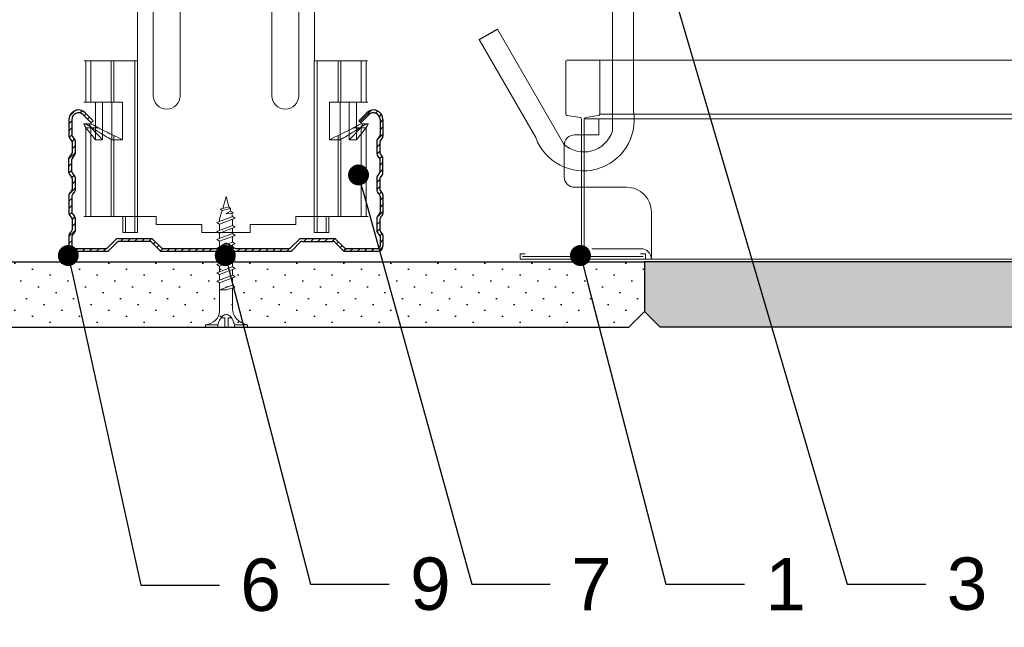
# Model space of a CAD drawing. Header units: millimetres. Extents: x 1525 to 2065, y 1023 to 1560.
# Tile 2 of 4: x 1721 to 1909, y 1328 to 1444. Entities that reach past the tile are written whole.
import ezdxf
from ezdxf import colors
from ezdxf.entities.mleader import LeaderData, LeaderLine
from ezdxf.math import Vec2, Vec3

# ---------------------------------------------------------------- set-up
doc = ezdxf.new("R2010")
doc.units = ezdxf.units.MM
for name, color, linetype, lineweight in [('_RIGIPS AKCESORIA', 7, 'Continuous', 18), ('_RIGIPS G-K', 7, 'Continuous', 25), ('_RIGIPS PROFIL', 7, 'Continuous', 18)]:
    doc.layers.add(name, color=color, linetype=linetype, lineweight=lineweight)
doc.layers.add('wełna', color=7, linetype='BATTING')
doc.styles.get("Standard").update_dxf_attribs({"font": 'arial.ttf'})
doc.linetypes.add('BATTING', pattern='A,0.00254,-2.54,[134,ltypeshp.shx,S=2.54,R=0,X=-2.54,Y=0],-5.08,[134,ltypeshp.shx,S=2.54,R=180,X=2.54,Y=0],-2.54', length=10.16254)

# ---------------------------------------------------------------- blocks, each defined once
blk = doc.blocks.new('TN 25')
at = {"layer": '_RIGIPS AKCESORIA'}
for p, q in [((0, -0.84), (0, 7.16)), ((0, 7.16), (0.46, 7.16)), ((0.46, 7.16), (0.46, 4.78)), ((0.46, 4.78), (0, 4.78)), ((1.77, 3.5), (1.77, 4.2)), ((3.02, 4.46), (8.47, 4.46)), ((7.12, 4.46), (7.12, 3.18)), ((8.03, 2.01), (7.12, 4.46)), ((8.47, 4.46), (8.79, 5)), ((9.61, 1.51), (8.47, 4.46)), ((8.79, 5), (9.93, 2.01)), ((9, 4.46), (10.1, 4.46)), ((10.1, 4.46), (10.41, 5)), ((11.23, 1.51), (10.1, 4.46)), ((10.41, 5), (11.56, 2.01)), ((10.62, 4.46), (11.67, 4.46)), ((11.67, 4.46), (11.99, 5)), ((12.81, 1.51), (11.67, 4.46)), ((11.99, 5), (13.14, 2.01)), ((12.2, 4.46), (13.21, 4.46)), ((13.21, 4.46), (13.52, 5)), ((14.34, 1.51), (13.21, 4.46)), ((13.52, 5), (14.67, 2.01)), ((13.73, 4.46), (14.8, 4.46)), ((14.8, 4.46), (15.12, 5)), ((15.94, 1.51), (14.8, 4.46)), ((15.12, 5), (16.26, 2.01)), ((15.33, 4.46), (16.42, 4.46)), ((16.42, 4.46), (16.73, 5)), ((17.55, 1.51), (16.42, 4.46)), ((16.73, 5), (17.88, 2.01)), ((16.94, 4.46), (17.99, 4.46)), ((17.99, 4.46), (18.31, 5)), ((19.13, 1.51), (17.99, 4.46)), ((18.31, 5), (19.45, 2.01)), ((18.52, 4.46), (19.68, 4.46)), ((19.68, 4.46), (20, 5)), ((20.82, 1.51), (19.68, 4.46)), ((20, 5), (21.14, 2.01)), ((20.21, 4.46), (20.7, 4.46)), ((20.7, 4.46), (22.28, 3.98)), ((22.28, 3.98), (22.56, 4.37)), ((22.7, 2.36), (22.28, 3.98)), ((22.56, 4.37), (23.03, 2.71)), ((22.71, 3.85), (25, 3.24)), ((0, 3.5), (1.77, 3.5)), ((0, 2.83), (1.77, 2.83)), ((1.77, 2.83), (1.77, 2.18)), ((7.49, 2.01), (3.55, 2.01)), ((7.12, 3.18), (7.65, 1.53)), ((7.65, 1.53), (8.03, 2.01)), ((9.41, 2.01), (8.03, 2.01)), ((9.93, 2.01), (9.61, 1.51)), ((11.04, 2.01), (9.93, 2.01)), ((11.56, 2.01), (11.23, 1.51)), ((12.61, 2.01), (11.56, 2.01)), ((13.14, 2.01), (12.81, 1.51)), ((14.15, 2.01), (13.14, 2.01)), ((14.67, 2.01), (14.34, 1.51)), ((15.74, 2.01), (14.67, 2.01)), ((16.26, 2.01), (15.94, 1.51)), ((17.36, 2.01), (16.26, 2.01)), ((17.88, 2.01), (17.55, 1.51)), ((18.93, 2.01), (17.88, 2.01)), ((19.45, 2.01), (19.13, 1.51)), ((19.45, 2.01), (20.62, 2.01)), ((21.14, 2.01), (20.82, 1.51)), ((21.14, 2.01), (21.81, 2.12)), ((21.85, 1.83), (21.67, 3.28)), ((21.67, 3.28), (22.14, 2.4)), ((22.14, 2.4), (21.85, 1.83)), ((22.7, 2.36), (22.14, 2.4)), ((23.03, 2.71), (22.7, 2.36)), ((25, 3.24), (23.03, 2.71)), ((0.46, 1.64), (0, 1.64)), ((0.46, -0.84), (0.46, 1.64)), ((0, -0.84), (0.46, -0.84))]:
    blk.add_line(p, q, dxfattribs=at)
for centre, major_axis, ratio, start_param, end_param in [((3.09, 7.67), (0.17, 3.2), 0.826134, 1.773653, 3.180586), ((-0.04, 0.9), (0, 3.93), 0.848176, -0.720942, -0.151112), ((1.66, 3.18), (0, 0.895), 0.848176, -1.552777, -0.720942), ((3.37, -1.57), (0.28, 3.57), 0.832181, 0.035984, 1.430787), ((-2.73, 15.91), (0, 14.76), 0.848176, 3.399396, 3.475072), ((0.59, 4.62), (0, 2.81), 0.848176, 3.475072, 3.862535), ((1.66, 3.18), (0, 0.895), 0.848176, 3.862535, 4.730408)]:
    blk.add_ellipse(centre, major_axis=major_axis, ratio=ratio, start_param=start_param, end_param=end_param, dxfattribs=at)
blk = doc.blocks.new('CD 60 ULTRASTIL')
h = blk.add_hatch()
h.set_pattern_fill('ANSI31', color=256, scale=0.3, style=0)
h.paths.add_polyline_path([(542.88, 684.5, -0.302776), (543.49, 684.5), (544.54, 683.79, 0.148069), (544.85, 683.7), (555.42, 683.7, 0.198912), (555.81, 683.86), (557.38, 685.44, -0.198912), (557.77, 685.6), (563.59, 685.6, -0.198912), (563.98, 685.44), (565.55, 683.86, 0.198912), (565.94, 683.7), (572.18, 683.7, 0.414214), (573.18, 684.7), (573.18, 686.74, 0.198912), (573.02, 687.12), (572.74, 687.4, -0.198912), (572.58, 687.79), (572.58, 689.87, -0.198912), (572.74, 690.26), (573.02, 690.54, 0.198912), (573.18, 690.93), (573.18, 694.47, 0.198912), (573.02, 694.86), (572.74, 695.14, -0.198912), (572.58, 695.53), (572.58, 697.61, -0.198912), (572.74, 698), (573.02, 698.28, 0.198912), (573.18, 698.67), (573.18, 701.47, 0.198912), (573.02, 701.86), (572.74, 702.14, -0.198912), (572.58, 702.53), (572.58, 704.61, -0.198912), (572.74, 705), (573.02, 705.28, 0.198912), (573.18, 705.67), (573.18, 708.9, 0.666128), (570.12, 710.18), (568.55, 708.63), (568.93, 708.24), (570.5, 709.79, -0.666128), (572.63, 708.9), (572.63, 705.9, -0.198912), (572.47, 705.51), (572.19, 705.23, 0.198912), (572.03, 704.84), (572.03, 702.3, 0.198912), (572.19, 701.91), (572.47, 701.63, -0.198912), (572.63, 701.25), (572.63, 698.9, -0.198912), (572.47, 698.51), (572.19, 698.23, 0.198912), (572.03, 697.84), (572.03, 695.3, 0.198912), (572.19, 694.91), (572.47, 694.63, -0.198912), (572.63, 694.25), (572.63, 691.16, -0.198912), (572.47, 690.77), (572.19, 690.49, 0.198912), (572.03, 690.1), (572.03, 687.56, 0.198912), (572.19, 687.17), (572.47, 686.9, -0.198912), (572.63, 686.51), (572.63, 684.7, -0.414214), (572.18, 684.25), (566.17, 684.25, -0.198912), (565.78, 684.41), (564.2, 685.99, 0.198912), (563.82, 686.15), (557.55, 686.15, 0.198912), (557.16, 685.99), (555.58, 684.41, -0.198912), (555.19, 684.25), (545.01, 684.25, -0.148069), (544.71, 684.34), (543.49, 685.16, 0.302776), (542.88, 685.16), (541.65, 684.34, -0.148069), (541.35, 684.25), (531.17, 684.25, -0.198912), (530.78, 684.41), (529.2, 685.99, 0.198912), (528.82, 686.15), (522.55, 686.15, 0.198912), (522.16, 685.99), (520.58, 684.41, -0.198912), (520.19, 684.25), (514.18, 684.25, -0.414214), (513.73, 684.7), (513.73, 686.51, -0.198912), (513.89, 686.9), (514.17, 687.17, 0.198912), (514.33, 687.56), (514.33, 690.1, 0.198912), (514.17, 690.49), (513.89, 690.77, -0.198912), (513.73, 691.16), (513.73, 694.25, -0.198912), (513.89, 694.63), (514.17, 694.91, 0.198912), (514.33, 695.3), (514.33, 697.84, 0.198912), (514.17, 698.23), (513.89, 698.51, -0.198912), (513.73, 698.9), (513.73, 701.25, -0.198912), (513.89, 701.63), (514.17, 701.91, 0.198912), (514.33, 702.3), (514.33, 704.84, 0.198912), (514.17, 705.23), (513.89, 705.51, -0.198912), (513.73, 705.9), (513.73, 708.9, -0.666128), (515.86, 709.79), (517.43, 708.24), (517.81, 708.63), (516.25, 710.18, 0.666128), (513.18, 708.9), (513.18, 705.67, 0.198912), (513.34, 705.28), (513.62, 705, -0.198912), (513.78, 704.61), (513.78, 702.53, -0.198912), (513.62, 702.14), (513.34, 701.86, 0.198912), (513.18, 701.47), (513.18, 698.67, 0.198912), (513.34, 698.28), (513.62, 698, -0.198912), (513.78, 697.61), (513.78, 695.53, -0.198912), (513.62, 695.14), (513.34, 694.86, 0.198912), (513.18, 694.47), (513.18, 690.93, 0.198912), (513.34, 690.54), (513.62, 690.26, -0.198912), (513.78, 689.87), (513.78, 687.79, -0.198912), (513.62, 687.4), (513.34, 687.12, 0.198912), (513.18, 686.74), (513.18, 684.7, 0.414214), (514.18, 683.7), (520.42, 683.7, 0.198912), (520.81, 683.86), (522.38, 685.44, -0.198912), (522.77, 685.6), (528.59, 685.6, -0.198912), (528.98, 685.44), (530.55, 683.86, 0.198912), (530.94, 683.7), (541.51, 683.7, 0.148069), (541.82, 683.79)])
for p, q in [((515.86, 709.79), (517.43, 708.24)), ((516.25, 710.18), (517.81, 708.63)), ((570.12, 710.18), (568.55, 708.63)), ((570.5, 709.79), (568.93, 708.24)), ((513.18, 708.9), (513.18, 705.67)), ((513.73, 708.9), (513.73, 705.9)), ((517.43, 708.24), (517.81, 708.63)), ((568.93, 708.24), (568.55, 708.63)), ((572.63, 708.9), (572.63, 705.9)), ((573.18, 708.9), (573.18, 705.67)), ((513.34, 705.28), (513.62, 705)), ((513.78, 704.61), (513.78, 702.53)), ((513.89, 705.51), (514.17, 705.23)), ((514.33, 704.84), (514.33, 702.3)), ((572.03, 704.84), (572.03, 702.3)), ((572.47, 705.51), (572.19, 705.23)), ((572.58, 704.61), (572.58, 702.53)), ((573.02, 705.28), (572.74, 705)), ((513.34, 701.86), (513.62, 702.14)), ((513.89, 701.63), (514.17, 701.91)), ((572.47, 701.63), (572.19, 701.91)), ((573.02, 701.86), (572.74, 702.14)), ((513.18, 698.67), (513.18, 701.47)), ((513.73, 698.9), (513.73, 701.25)), ((572.63, 698.9), (572.63, 701.25)), ((573.18, 698.67), (573.18, 701.47)), ((513.34, 698.28), (513.62, 698)), ((513.89, 698.51), (514.17, 698.23)), ((572.47, 698.51), (572.19, 698.23)), ((573.02, 698.28), (572.74, 698)), ((513.78, 697.61), (513.78, 695.53)), ((514.33, 697.84), (514.33, 695.3)), ((572.03, 697.84), (572.03, 695.3)), ((572.58, 697.61), (572.58, 695.53)), ((513.18, 694.47), (513.18, 690.93)), ((513.34, 694.86), (513.62, 695.14)), ((513.89, 694.63), (514.17, 694.91)), ((572.47, 694.63), (572.19, 694.91)), ((573.02, 694.86), (572.74, 695.14)), ((573.18, 694.47), (573.18, 690.93)), ((513.73, 694.25), (513.73, 691.16)), ((572.63, 694.25), (572.63, 691.16)), ((513.34, 690.54), (513.62, 690.26)), ((513.89, 690.77), (514.17, 690.49)), ((572.47, 690.77), (572.19, 690.49)), ((573.02, 690.54), (572.74, 690.26)), ((513.78, 689.87), (513.78, 687.79)), ((514.33, 690.1), (514.33, 687.56)), ((572.03, 690.1), (572.03, 687.56)), ((572.58, 689.87), (572.58, 687.79)), ((513.34, 687.12), (513.62, 687.4)), ((513.89, 686.9), (514.17, 687.17)), ((572.47, 686.9), (572.19, 687.17)), ((573.02, 687.12), (572.74, 687.4)), ((513.18, 686.74), (513.18, 684.7)), ((513.73, 686.51), (513.73, 684.7)), ((520.58, 684.41), (522.16, 685.99)), ((520.81, 683.86), (522.38, 685.44)), ((522.55, 686.15), (528.82, 686.15)), ((528.59, 685.6), (522.77, 685.6)), ((530.55, 683.86), (528.98, 685.44)), ((530.78, 684.41), (529.2, 685.99)), ((541.65, 684.34), (542.88, 685.16)), ((544.71, 684.34), (543.49, 685.16)), ((555.58, 684.41), (557.16, 685.99)), ((555.81, 683.86), (557.38, 685.44)), ((557.55, 686.15), (563.82, 686.15)), ((557.77, 685.6), (563.59, 685.6)), ((565.55, 683.86), (563.98, 685.44)), ((565.78, 684.41), (564.2, 685.99)), ((572.63, 686.51), (572.63, 684.7)), ((573.18, 686.74), (573.18, 684.7)), ((514.18, 684.25), (520.19, 684.25)), ((514.18, 683.7), (520.42, 683.7)), ((530.94, 683.7), (541.51, 683.7)), ((531.17, 684.25), (541.35, 684.25)), ((541.82, 683.79), (542.88, 684.5)), ((544.54, 683.79), (543.49, 684.5)), ((544.85, 683.7), (555.42, 683.7)), ((545.01, 684.25), (555.19, 684.25)), ((565.94, 683.7), (572.18, 683.7)), ((566.17, 684.25), (572.18, 684.25))]:
    blk.add_line(p, q)
for centre, radius, start, end in [((514.98, 708.9), 1.8, 45.3251, 180), ((514.98, 708.9), 1.25, 45.3251, 180), ((571.38, 708.9), 1.8, 360, 134.6749), ((571.38, 708.9), 1.25, 360, 134.6749), ((513.73, 705.67), 0.55, 180, 225), ((514.28, 705.9), 0.55, 180, 225), ((572.08, 705.9), 0.55, 315, 0), ((572.63, 705.67), 0.55, 315, 0), ((513.23, 704.61), 0.55, 0, 45), ((513.78, 704.84), 0.55, 0, 45), ((572.58, 704.84), 0.55, 135, 180), ((573.13, 704.61), 0.55, 135, 180), ((513.73, 701.47), 0.55, 135, 180), ((513.23, 702.53), 0.55, 315, 0), ((513.78, 702.3), 0.55, 315, 0), ((572.58, 702.3), 0.55, 180, 225), ((573.13, 702.53), 0.55, 180, 225), ((572.63, 701.47), 0.55, 0, 45), ((514.28, 701.25), 0.55, 135, 180), ((572.08, 701.25), 0.55, 0, 45), ((513.73, 698.67), 0.55, 180, 225), ((514.28, 698.9), 0.55, 180, 225), ((513.78, 697.84), 0.55, 0, 45), ((572.58, 697.84), 0.55, 135, 180), ((572.08, 698.9), 0.55, 315, 0), ((572.63, 698.67), 0.55, 315, 0), ((513.23, 697.61), 0.55, 360, 45), ((573.13, 697.61), 0.55, 135, 180), ((513.73, 694.47), 0.55, 135, 180), ((513.23, 695.53), 0.55, 315, 0), ((514.28, 694.25), 0.55, 135, 180), ((513.78, 695.3), 0.55, 315, 0), ((572.58, 695.3), 0.55, 180, 225), ((572.08, 694.25), 0.55, 0, 45), ((573.13, 695.53), 0.55, 180, 225), ((572.63, 694.47), 0.55, 0, 45), ((513.73, 690.93), 0.55, 180, 225), ((514.28, 691.16), 0.55, 180, 225), ((572.08, 691.16), 0.55, 315, 0), ((572.63, 690.93), 0.55, 315, 0), ((513.23, 689.87), 0.55, 0, 45), ((513.78, 690.1), 0.55, 360, 45), ((572.58, 690.1), 0.55, 135, 180), ((573.13, 689.87), 0.55, 135, 180), ((513.73, 686.74), 0.55, 135, 180), ((513.23, 687.79), 0.55, 315, 0), ((514.28, 686.51), 0.55, 135, 180), ((513.78, 687.56), 0.55, 315, 360), ((572.58, 687.56), 0.55, 180, 225), ((572.08, 686.51), 0.55, 360, 45), ((573.13, 687.79), 0.55, 180, 225), ((572.63, 686.74), 0.55, 360, 45), ((522.55, 685.6), 0.55, 90, 135), ((522.77, 685.05), 0.55, 90, 135), ((528.59, 685.05), 0.55, 45, 90), ((528.82, 685.6), 0.55, 45, 90), ((543.18, 684.7), 0.55, 56.3099, 123.6901), ((557.55, 685.6), 0.55, 90, 135), ((557.77, 685.05), 0.55, 90, 135), ((563.59, 685.05), 0.55, 45, 90), ((563.82, 685.6), 0.55, 45, 90), ((514.18, 684.7), 1, 180, 270), ((514.18, 684.7), 0.45, 180, 270), ((520.19, 684.8), 0.55, 270, 315), ((520.42, 684.25), 0.55, 270, 315), ((530.94, 684.25), 0.55, 225, 270), ((531.17, 684.8), 0.55, 225, 270), ((541.35, 684.8), 0.55, 270, 303.6901), ((541.51, 684.25), 0.55, 270, 303.6901), ((543.18, 684.04), 0.55, 56.3099, 123.6901), ((544.85, 684.25), 0.55, 236.3099, 270), ((545.01, 684.8), 0.55, 236.3099, 270), ((555.19, 684.8), 0.55, 270, 315), ((555.42, 684.25), 0.55, 270, 315), ((565.94, 684.25), 0.55, 225, 270), ((566.17, 684.8), 0.55, 225, 270), ((572.18, 684.7), 1, 270, 0), ((572.18, 684.7), 1, 270, 360), ((572.18, 684.7), 0.45, 270, 360)]:
    blk.add_arc(centre, radius, start, end)
blk = doc.blocks.new('wieszak noniuszowy widok')
for p, q in [((367.75, 93.63), (382.75, 93.63)), ((367.75, 3.63), (367.75, 93.63)), ((368.75, 3.63), (368.75, 93.63)), ((381.75, 3.63), (381.75, 93.63)), ((382.75, 3.63), (382.75, 93.63)), ((367.75, 42.47), (358.34, 42.47)), ((358.34, -30.29), (358.34, 42.47)), ((392.15, 42.47), (382.75, 42.47)), ((392.15, 42.47), (392.15, -30.29)), ((392.15, 42.47), (392.15, -30.29)), ((374.93, 39.42), (374.93, 35.32)), ((372.87, 37.38), (376.99, 37.38)), ((361.34, -36.95), (361.34, 34.79)), ((361.34, 34.79), (361.34, -36.95)), ((366.47, 34.79), (366.47, -36.95)), ((366.47, -36.95), (366.47, 34.79)), ((384.02, -36.95), (384.02, 34.79)), ((384.02, 34.79), (384.02, -36.95)), ((389.14, 34.79), (389.14, -36.95)), ((389.14, 34.79), (389.14, -36.95)), ((374.93, 19.27), (374.93, 15.17)), ((372.87, 17.23), (376.99, 17.23)), ((367.75, 3.63), (382.75, 3.63)), ((348.22, -30.29), (358.37, -30.29)), ((348.44, -30.29), (348.44, -38.17)), ((349.43, -30.29), (349.43, -38.17)), ((353.28, -30.29), (353.28, -38.17)), ((353.8, -30.29), (353.8, -38.17)), ((357.85, -30.29), (357.85, -63.08)), ((358.37, -30.29), (358.37, -63.08)), ((392.13, -30.29), (392.13, -63.08)), ((392.15, -30.29), (392.15, -60.01)), ((392.15, -30.29), (392.15, -60.01)), ((402.37, -30.29), (392.16, -30.29)), ((392.64, -30.29), (392.64, -63.08)), ((396.7, -30.29), (396.7, -38.17)), ((397.21, -30.29), (397.21, -38.17)), ((401.07, -30.29), (401.07, -38.17)), ((402.06, -30.29), (402.06, -38.17)), ((348.13, -38.17), (355.47, -38.17)), ((350.32, -38.17), (350.32, -45.34)), ((351.68, -45.34), (351.68, -38.17)), ((353.44, -45.34), (353.44, -38.17)), ((355.47, -38.17), (355.47, -45.34)), ((395.03, -45.34), (395.03, -38.17)), ((395.03, -38.17), (402.39, -38.17)), ((397.05, -38.17), (397.05, -45.34)), ((398.82, -38.17), (398.82, -45.34)), ((400.18, -45.34), (400.18, -38.17)), ((348.11, -42.32), (348.14, -42.29)), ((348.11, -42.37), (348.11, -42.32)), ((348.12, -42.43), (348.11, -42.37)), ((348.15, -42.51), (348.12, -42.43)), ((348.14, -42.29), (348.17, -42.28)), ((348.19, -42.61), (348.15, -42.51)), ((348.17, -42.28), (348.23, -42.28)), ((349.22, -42.28), (348.19, -42.28)), ((348.26, -42.72), (348.19, -42.61)), ((348.23, -42.28), (348.31, -42.3)), ((348.34, -42.84), (348.26, -42.72)), ((348.31, -42.3), (348.41, -42.34)), ((348.45, -43), (348.34, -42.84)), ((348.41, -42.34), (348.53, -42.39)), ((348.44, -42.99), (348.44, -60.01)), ((348.58, -43.18), (348.45, -43)), ((349.57, -43.07), (348.5, -43.07)), ((348.53, -42.39), (348.66, -42.46)), ((348.72, -43.37), (348.58, -43.18)), ((348.66, -42.46), (348.81, -42.54)), ((348.81, -42.54), (348.96, -42.63)), ((348.96, -42.63), (349.14, -42.73)), ((349.15, -42.29), (349.13, -42.32)), ((349.13, -42.32), (349.13, -42.36)), ((349.13, -42.36), (349.14, -42.41)), ((349.14, -42.41), (349.16, -42.47)), ((349.14, -42.73), (349.38, -42.88)), ((349.18, -42.28), (349.15, -42.29)), ((349.16, -42.47), (349.19, -42.54)), ((349.22, -42.28), (349.18, -42.28)), ((349.19, -42.54), (349.24, -42.62)), ((349.28, -42.28), (349.22, -42.28)), ((349.24, -42.62), (349.3, -42.71)), ((349.34, -42.29), (349.28, -42.28)), ((349.3, -42.71), (349.44, -42.91)), ((349.43, -42.32), (349.34, -42.29)), ((349.38, -42.88), (349.66, -43.05)), ((349.52, -42.35), (349.43, -42.32)), ((349.43, -42.9), (349.43, -60.01)), ((349.44, -42.91), (349.55, -43.05)), ((349.62, -42.4), (349.52, -42.35)), ((349.55, -43.05), (349.68, -43.2)), ((349.74, -42.46), (349.62, -42.4)), ((349.66, -43.05), (349.96, -43.25)), ((350.92, -43.07), (349.68, -43.07)), ((349.68, -43.2), (349.82, -43.37)), ((349.88, -42.52), (349.74, -42.46)), ((350.03, -42.6), (349.88, -42.52)), ((349.96, -43.25), (350.28, -43.46)), ((350.2, -42.69), (350.03, -42.6)), ((350.38, -42.79), (350.2, -42.69)), ((350.58, -42.89), (350.38, -42.79)), ((350.78, -43), (350.58, -42.89)), ((351, -43.12), (350.78, -43)), ((351.23, -43.25), (351, -43.12)), ((351.48, -43.37), (351.23, -43.25)), ((399.26, -43.25), (399.02, -43.37)), ((399.49, -43.12), (399.26, -43.25)), ((399.71, -43), (399.49, -43.12)), ((399.58, -43.07), (400.82, -43.07)), ((399.92, -42.89), (399.71, -43)), ((400.12, -42.79), (399.92, -42.89)), ((400.3, -42.69), (400.12, -42.79)), ((400.21, -43.46), (400.54, -43.25)), ((400.46, -42.6), (400.3, -42.69)), ((400.62, -42.52), (400.46, -42.6)), ((400.54, -43.25), (400.84, -43.05)), ((400.76, -42.46), (400.62, -42.52)), ((400.68, -43.37), (400.82, -43.2)), ((400.88, -42.4), (400.76, -42.46)), ((400.82, -43.2), (400.95, -43.05)), ((400.84, -43.05), (401.12, -42.88)), ((400.98, -42.35), (400.88, -42.4)), ((400.93, -43.07), (402, -43.07)), ((400.95, -43.05), (401.06, -42.91)), ((401.07, -42.32), (400.98, -42.35)), ((401.06, -42.91), (401.2, -42.71)), ((401.15, -42.29), (401.07, -42.32)), ((401.07, -42.9), (401.07, -60.01)), ((401.12, -42.88), (401.36, -42.73)), ((401.22, -42.28), (401.15, -42.29)), ((401.2, -42.71), (401.26, -42.62)), ((401.27, -42.28), (401.22, -42.28)), ((401.26, -42.62), (401.3, -42.54)), ((401.32, -42.28), (401.27, -42.28)), ((401.27, -42.28), (402.31, -42.28)), ((401.3, -42.54), (401.34, -42.47)), ((401.35, -42.29), (401.32, -42.28)), ((401.34, -42.47), (401.36, -42.41)), ((401.36, -42.32), (401.35, -42.29)), ((401.37, -42.36), (401.36, -42.32)), ((401.36, -42.41), (401.37, -42.36)), ((401.36, -42.73), (401.54, -42.63)), ((401.54, -42.63), (401.69, -42.54)), ((401.69, -42.54), (401.84, -42.46)), ((401.92, -43.18), (401.77, -43.37)), ((401.84, -42.46), (401.97, -42.39)), ((402.05, -43), (401.92, -43.18)), ((401.97, -42.39), (402.09, -42.34)), ((402.16, -42.84), (402.05, -43)), ((402.06, -42.99), (402.06, -60.01)), ((402.09, -42.34), (402.18, -42.3)), ((402.24, -42.72), (402.16, -42.84)), ((402.18, -42.3), (402.26, -42.28)), ((402.3, -42.61), (402.24, -42.72)), ((402.26, -42.28), (402.33, -42.28)), ((402.35, -42.51), (402.3, -42.61)), ((402.33, -42.28), (402.36, -42.29)), ((402.38, -42.43), (402.35, -42.51)), ((402.36, -42.29), (402.39, -42.32)), ((402.39, -42.37), (402.38, -42.43)), ((402.39, -42.32), (402.39, -42.37)), ((348.89, -43.59), (348.72, -43.37)), ((349.08, -43.83), (348.89, -43.59)), ((349.28, -44.08), (349.08, -43.83)), ((349.49, -44.34), (349.28, -44.08)), ((349.72, -44.62), (349.49, -44.34)), ((350.01, -44.98), (349.72, -44.62)), ((349.82, -43.37), (349.98, -43.56)), ((349.98, -43.56), (350.15, -43.76)), ((350.32, -45.34), (350.01, -44.98)), ((350.15, -43.76), (350.34, -43.96)), ((350.28, -43.46), (350.63, -43.68)), ((350.34, -43.96), (350.54, -44.17)), ((350.54, -44.17), (350.75, -44.4)), ((350.63, -43.68), (350.99, -43.91)), ((350.75, -44.4), (350.97, -44.63)), ((350.97, -44.63), (351.19, -44.86)), ((350.99, -43.91), (351.36, -44.14)), ((351.19, -44.86), (351.43, -45.11)), ((351.36, -44.14), (351.74, -44.37)), ((351.43, -45.11), (351.68, -45.34)), ((351.99, -43.64), (351.48, -43.37)), ((351.74, -44.37), (352.07, -44.57)), ((352.52, -43.92), (351.99, -43.64)), ((352.07, -44.57), (352.41, -44.78)), ((352.41, -44.78), (352.77, -44.98)), ((353.08, -44.19), (352.52, -43.92)), ((352.77, -44.98), (353.14, -45.18)), ((353.43, -44.35), (353.08, -44.19)), ((353.8, -44.52), (353.43, -44.35)), ((354.66, -44.92), (353.8, -44.52)), ((353.8, -44.52), (353.8, -60.01)), ((355.47, -45.34), (354.66, -44.92)), ((395.84, -44.92), (395.03, -45.34)), ((396.7, -44.52), (395.84, -44.92)), ((397.07, -44.35), (396.7, -44.52)), ((396.7, -44.52), (396.7, -60.01)), ((397.42, -44.19), (397.07, -44.35)), ((397.36, -45.18), (397.73, -44.98)), ((397.98, -43.92), (397.42, -44.19)), ((397.73, -44.98), (398.09, -44.78)), ((398.51, -43.64), (397.98, -43.92)), ((398.09, -44.78), (398.43, -44.57)), ((398.43, -44.57), (398.76, -44.37)), ((399.02, -43.37), (398.51, -43.64)), ((398.76, -44.37), (399.13, -44.14)), ((398.82, -45.34), (399.07, -45.11)), ((399.07, -45.11), (399.3, -44.86)), ((399.13, -44.14), (399.51, -43.91)), ((399.3, -44.86), (399.53, -44.63)), ((399.51, -43.91), (399.87, -43.68)), ((399.53, -44.63), (399.74, -44.4)), ((399.74, -44.4), (399.96, -44.17)), ((399.87, -43.68), (400.21, -43.46)), ((399.96, -44.17), (400.16, -43.96)), ((400.16, -43.96), (400.35, -43.76)), ((400.49, -44.98), (400.18, -45.34)), ((400.35, -43.76), (400.52, -43.56)), ((400.78, -44.62), (400.49, -44.98)), ((400.52, -43.56), (400.68, -43.37)), ((401.01, -44.34), (400.78, -44.62)), ((401.22, -44.08), (401.01, -44.34)), ((401.42, -43.83), (401.22, -44.08)), ((401.61, -43.59), (401.42, -43.83)), ((401.77, -43.37), (401.61, -43.59)), ((351.68, -45.34), (350.32, -45.34)), ((353.14, -45.18), (353.28, -45.26)), ((353.28, -45.26), (353.36, -45.3)), ((353.28, -45.26), (353.28, -60.01)), ((353.36, -45.3), (353.44, -45.34)), ((355.47, -45.34), (353.44, -45.34)), ((395.03, -45.34), (397.05, -45.34)), ((397.05, -45.34), (397.13, -45.3)), ((397.13, -45.3), (397.21, -45.26)), ((397.21, -45.26), (397.36, -45.18)), ((397.21, -45.26), (397.21, -60.01)), ((398.82, -45.34), (400.18, -45.34)), ((348.11, -60.01), (361.93, -60.01)), ((355.57, -63.08), (355.57, -60.01)), ((356.08, -60.01), (356.08, -63.08)), ((361.93, -60.01), (361.93, -61.55)), ((361.93, -60.01), (361.93, -61.55)), ((388.57, -60.01), (388.57, -61.55)), ((402.39, -60.01), (388.57, -60.01)), ((388.57, -60.01), (388.57, -61.55)), ((394.42, -63.08), (394.42, -60.01)), ((394.93, -60.01), (394.93, -63.08)), ((370.64, -61.55), (361.93, -61.55)), ((370.64, -61.55), (370.64, -63.08)), ((370.64, -61.55), (370.64, -63.08)), ((388.57, -61.55), (379.86, -61.55)), ((379.86, -61.55), (379.86, -63.08)), ((379.86, -61.55), (379.86, -63.08)), ((357.85, -63.08), (355.57, -63.08)), ((356.08, -63.08), (355.57, -63.08)), ((356.08, -63.08), (358.37, -63.08)), ((358.37, -63.08), (357.85, -63.08)), ((379.86, -63.08), (370.64, -63.08)), ((370.64, -63.08), (379.86, -63.08)), ((392.13, -63.08), (394.42, -63.08)), ((392.64, -63.08), (392.13, -63.08)), ((394.93, -63.08), (392.64, -63.08)), ((394.93, -63.08), (394.42, -63.08))]:
    blk.add_line(p, q)
for centre, radius in [((375.25, 83.63), 2.81), ((374.93, 37.38), 2.06), ((374.93, 37.38), 1.46), ((374.93, 26.11), 2.81), ((374.93, 17.23), 2.06), ((374.93, 17.23), 1.46)]:
    blk.add_circle(centre, radius)
for centre, start, end in [((363.91, 34.79), 0, 180), ((386.58, 34.79), 0, 180), ((363.91, -36.95), 180, 0), ((386.58, -36.95), 180, 0)]:
    blk.add_arc(centre, 2.56, start, end)
blk = doc.blocks.new('T24')
at = {"layer": '_RIGIPS PROFIL'}
for p, q in [((302.61, -139.67), (302.61, -129.54)), ((302.81, -129.34), (308.91, -129.34)), ((309.11, -129.54), (309.11, -139.67)), ((305.45, -140.31), (302.78, -139.87)), ((305.61, -140.51), (305.61, -166.64)), ((306.11, -140.51), (306.11, -166.64)), ((308.95, -139.87), (306.28, -140.31)), ((293.86, -167.24), (293.86, -166.44)), ((293.96, -166.34), (294.86, -166.34)), ((293.96, -167.34), (317.76, -167.34)), ((294.36, -166.84), (305.41, -166.84)), ((306.31, -166.84), (317.36, -166.84)), ((317.76, -166.34), (316.86, -166.34)), ((317.86, -167.24), (317.86, -166.44))]:
    blk.add_line(p, q, dxfattribs=at)
for centre, radius, start, end in [((302.81, -129.54), 0.2, 90, 180), ((308.91, -129.54), 0.2, 0, 90), ((302.81, -139.67), 0.2, 180, 260.5377), ((305.41, -140.51), 0.2, 0, 80.5377), ((306.31, -140.51), 0.2, 99.4623, 180), ((308.91, -139.67), 0.2, 279.4623, 0), ((293.96, -166.44), 0.1, 90, 180), ((293.96, -167.24), 0.1, 180, 270), ((305.41, -166.64), 0.2, 270, 0), ((306.31, -166.64), 0.2, 180, 270), ((317.76, -166.44), 0.1, 0, 90), ((317.76, -167.24), 0.1, 270, 0)]:
    blk.add_arc(centre, radius, start, end, dxfattribs=at)
blk = doc.blocks.new('Hak')
for p, q in [((-60.78, 107.6), (-60.78, -29.7)), ((-56.77, 107.6), (-56.78, -25.97)), ((-70.11, -32.2), (-82.78, -10.26)), ((-75.44, -30.97), (-86.25, -12.26))]:
    blk.add_line(p, q)
blk.add_lwpolyline([(-56.79, 107.6), (-60.79, 107.6)], close=True)
for centre, radius, start, end in [((-66.34, -27.62), 9.7, 200.1981, 9.7997), ((-66.24, -27.99), 5.72, 227.4354, 342.5624)]:
    blk.add_arc(centre, radius, start, end)
at = {"layer": 'wełna'}
blk.add_line((-86.25, -12.26), (-82.78, -10.26), dxfattribs=at)
blk = doc.blocks.new('_Dot')
at = {"color": 0, "linetype": 'ByBlock', "lineweight": -2}
blk.add_line((-0.5, 0), (-1, 0), dxfattribs=at)
at = {"color": 0, "linetype": 'ByBlock', "const_width": 0.5}
blk.add_lwpolyline([(-0.25, 0, 1), (0.25, 0, 1)], format="xyb", close=True, dxfattribs=at)

msp = doc.modelspace()

# ---------------------------------------------------------------- hatches: boundary and pattern name
at = {"layer": '_RIGIPS G-K'}
h = msp.add_hatch(dxfattribs=at)
h.set_pattern_fill('DOTS', color=256, scale=2, angle=225, style=0)
h.set_pattern_definition([(225, (-47, -0.9), (1.122532, -3.367596), [0, -3.175])])
h.paths.add_polyline_path([(1837.2, 1385.55), (1840.2, 1388.55), (1840.2, 1398.05), (1690.2, 1398.05), (1690.2, 1385.55)])
at = {"layer": '_RIGIPS PROFIL'}
h = msp.add_hatch(dxfattribs=at)
h.set_pattern_fill('AR-SAND', color=256, scale=0.1, style=0)
h.paths.add_polyline_path([(2049.42, 1398.05), (1840.2, 1398.05), (1840.2, 1388.55), (1843.2, 1385.55), (2049.42, 1385.55)])

# ---------------------------------------------------------------- linework, layer by layer
for p, q in [((2049.42, 1398.05), (1840.2, 1398.05)), ((1840.2, 1388.55), (1843.2, 1385.55)), ((2049.42, 1385.55), (1843.2, 1385.55))]:
    msp.add_line(p, q)
at = {"layer": '_RIGIPS G-K'}
for p, q in [((1690.2, 1398.05), (1840.2, 1398.05)), ((1840.2, 1398.05), (1840.2, 1388.55)), ((1840.2, 1388.55), (1837.2, 1385.55)), ((1690.2, 1385.55), (1837.2, 1385.55))]:
    msp.add_line(p, q, dxfattribs=at)
at = {"layer": '_RIGIPS PROFIL', "lineweight": 9}
for p, q in [((1828.39, 1436.55), (2049.42, 1436.55)), ((1831.64, 1426.22), (2049.42, 1426.22)), ((1828.64, 1425.38), (2049.42, 1425.38)), ((1828.14, 1398.55), (2049.42, 1398.55))]:
    msp.add_line(p, q, dxfattribs=at)
at = {"layer": '_RIGIPS PROFIL'}
for p, q in [((1841.49, 1407.55), (1841.49, 1398.55)), ((1839.49, 1400.55), (1830.11, 1400.55)), ((1841.49, 1398.55), (1841.49, 1398.55))]:
    msp.add_line(p, q, dxfattribs=at)
at = {"layer": '_RIGIPS PROFIL', "lineweight": 9}
msp.add_lwpolyline([(1831.48, 1425.38), (1831.48, 1422.29), (1826.82, 1422.29, 0.414214), (1824.82, 1420.29), (1824.82, 1414.29, 0.414214), (1826.82, 1412.29), (1836.75, 1412.29, -0.414214), (1841.49, 1407.55)], format="xyb", dxfattribs=at)
at = {"layer": '_RIGIPS PROFIL'}
msp.add_arc((1839.49, 1398.55), 2, 0, 90, dxfattribs=at)

# ---------------------------------------------------------------- block references
msp.add_blockref('CD 60 ULTRASTIL', (1217.02, 716.35))
at = {"layer": '_RIGIPS AKCESORIA', "xscale": -1}
msp.add_blockref('wieszak noniuszowy widok', (2135.45, 1466.71), dxfattribs=at)
at = {"layer": '_RIGIPS AKCESORIA'}
msp.add_blockref('Hak', (1894.84, 1452.74), dxfattribs=at)
at = {"layer": '_RIGIPS AKCESORIA', "rotation": 90}
msp.add_blockref('TN 25', (1763.45, 1385.55), dxfattribs=at)
at = {"layer": '_RIGIPS PROFIL'}
msp.add_blockref('T24', (1522.53, 1565.89), dxfattribs=at)

# ---------------------------------------------------------------- leaders
at = {"layer": '_RIGIPS G-K'}
ml = msp.add_multileader_mtext('Standard', dxfattribs=at)
ml.set_content('3', color=256)
ml.set_leader_properties()
ml.set_arrow_properties(name='DOT')
ml.build(insert=Vec2(0, 0))
ml.multileader.update_dxf_attribs({"dogleg_length": 15})
ctx = ml.context
ctx.base_point, ctx.char_height, ctx.landing_gap_size, ctx.plane_origin = Vec3(1893.92, 1336.49), 10, 4, Vec3(1835.88, 1496.93)
notes = []
notes.append((ctx, [(0, (1, 1, 0), (1878.92, 1336.49), (1, 0), 15, [(0, [(1838.75, 1473.11)], 0, [])])]))
ctx.mtext.insert, ctx.mtext.flow_direction = Vec3(1897.92, 1341.58), 5
ml = msp.add_multileader_mtext('Standard', dxfattribs=at)
ml.set_content('7', color=256)
ml.set_leader_properties()
ml.set_arrow_properties(name='DOT')
ml.build(insert=Vec2(0, 0))
ml.multileader.update_dxf_attribs({"dogleg_length": 15})
ctx = ml.context
ctx.base_point, ctx.char_height, ctx.landing_gap_size, ctx.plane_origin = Vec3(1822.16, 1336.49), 10, 4, Vec3(1764.13, 1496.93)
notes.append((ctx, [(0, (1, 1, 0), (1807.16, 1336.49), (1, 0), 15, [(0, [(1785.53, 1414.64)], 0, [])])]))
ctx.mtext.insert, ctx.mtext.flow_direction = Vec3(1826.16, 1341.49), 5
ml = msp.add_multileader_mtext('Standard', dxfattribs=at)
ml.set_content('6', color=256)
ml.set_leader_properties()
ml.set_arrow_properties(name='DOT')
ml.build(insert=Vec2(0, 0))
ml.multileader.update_dxf_attribs({"dogleg_length": 15})
ctx = ml.context
ctx.base_point, ctx.char_height, ctx.landing_gap_size, ctx.plane_origin = Vec3(1758.94, 1336.28), 10, 4, Vec3(1703.35, 1496.93)
notes.append((ctx, [(0, (1, 1, 0), (1743.94, 1336.28), (1, 0), 15, [(0, [(1730.07, 1399.25)], 0, [])])]))
ctx.mtext.insert, ctx.mtext.flow_direction = Vec3(1762.94, 1341.37), 5
ml = msp.add_multileader_mtext('Standard', dxfattribs=at)
ml.set_content('9', color=256)
ml.set_leader_properties()
ml.set_arrow_properties(name='DOT')
ml.build(insert=Vec2(0, 0))
ml.multileader.update_dxf_attribs({"dogleg_length": 15})
ctx = ml.context
ctx.base_point, ctx.char_height, ctx.landing_gap_size, ctx.plane_origin = Vec3(1791.38, 1336.49), 10, 4, Vec3(1733.34, 1496.93)
notes.append((ctx, [(0, (1, 1, 0), (1776.38, 1336.49), (1, 0), 15, [(0, [(1760.06, 1399.25)], 0, [])])]))
ctx.mtext.insert, ctx.mtext.flow_direction = Vec3(1795.38, 1341.57), 5
ml = msp.add_multileader_mtext('Standard', dxfattribs=at)
ml.set_content('1', color=256)
ml.set_leader_properties()
ml.set_arrow_properties(name='DOT')
ml.build(insert=Vec2(0, 0))
ml.multileader.update_dxf_attribs({"dogleg_length": 15})
ctx = ml.context
ctx.base_point, ctx.char_height, ctx.landing_gap_size, ctx.plane_origin = Vec3(1859.26, 1336.49), 10, 4, Vec3(1801.22, 1496.93)
notes.append((ctx, [(0, (1, 1, 0), (1844.26, 1336.49), (1, 0), 15, [(0, [(1827.94, 1399.25)], 0, [])])]))
ctx.mtext.insert, ctx.mtext.flow_direction = Vec3(1863.26, 1341.49), 5
for ctx, leaders in notes:
    for number, flags, end, landing, length, lines in leaders:
        leader = LeaderData()
        leader.index, (leader.has_last_leader_line, leader.has_dogleg_vector, leader.attachment_direction) = number, flags
        leader.last_leader_point, leader.dogleg_vector, leader.dogleg_length = Vec3(end), Vec3(landing), length
        for number, points, colour, breaks in lines:
            line = LeaderLine()
            line.index, line.vertices, line.color, line.breaks = number, Vec3.list(points), colors.encode_raw_color(colour), breaks
            leader.lines.append(line)
        ctx.leaders.append(leader)

doc.saveas('drawing.dxf')
